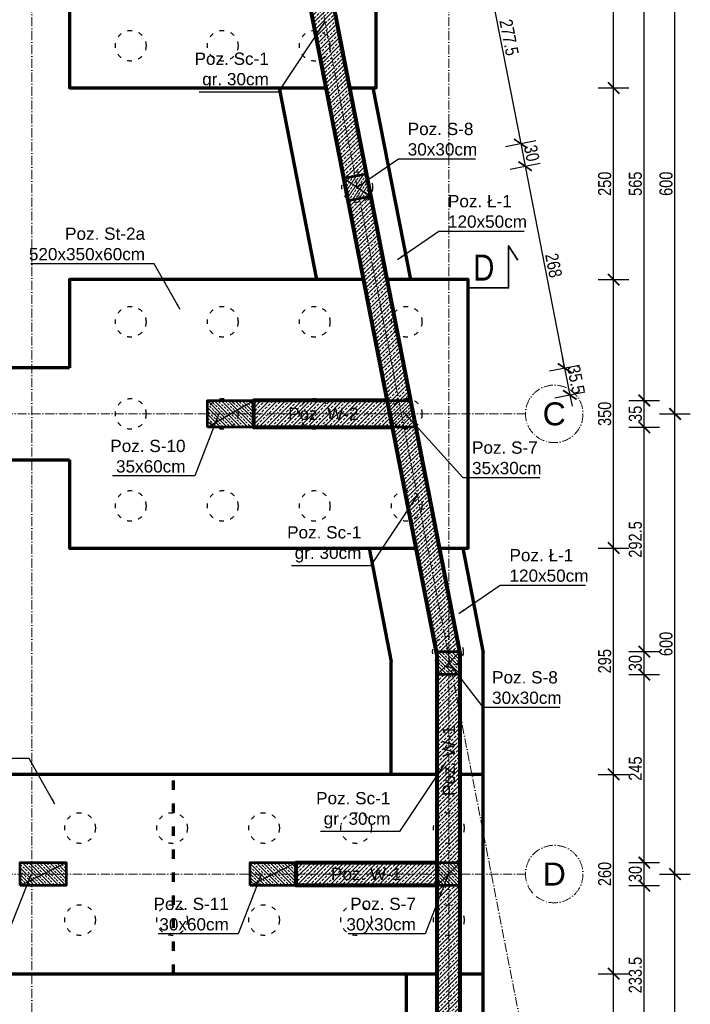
# Model space of a CAD drawing. Header units: inches. Extents: x 201967 to 338763, y -32705 to 30884.
# Tile 197 of 236: x 321531 to 322406, y 14231 to 15515. Entities that reach past the tile are written whole.
import ezdxf
from ezdxf.enums import TextEntityAlignment as Align

# ---------------------------------------------------------------- set-up
doc = ezdxf.new("R2010")
doc.units = ezdxf.units.IN
doc.header["$MEASUREMENT"] = 0
doc.linetypes.add('ACAD_ISO03W100', pattern=[30, 12, -18])
doc.linetypes.add('ACAD_ISO10W100', pattern=[18, 12, -3, 0, -3])
for name, color, linetype, lineweight in [('01 a KONSTRUKCJA żelbet', 94, 'Continuous', 80), ('01 a1 KONSTRUKCJA żelebet', 200, 'Continuous', 53), ('01 c KONSTRUKCJA ławy', 45, 'Continuous', 70), ('01h2 KONSTRUKCJA pozycje belki', 254, 'Continuous', 13), ('01h3 KONSTRUKCJA pozycje słupy', 252, 'Continuous', 13), ('11 OSIE ściany', 2, 'ACAD_ISO10W100', 5), ('20 KRESKOWANIE ścian', 63, 'Continuous', 5), ('90 WYMIAR', 155, 'Continuous', 9), ('91 PRZEKROJE', 7, 'Continuous', 35), ('pale', 1, 'Continuous', 30)]:
    doc.layers.add(name, color=color, linetype=linetype, lineweight=lineweight)
doc.styles.add('100 arial', font='arial.ttf', dxfattribs={"width": 0.8, "height": 17})
doc.styles.add('arialcce', font='arial.ttf')
doc.styles.add('OPIS', font='arial.ttf')
doc.styles.add('RomanS', font='romans.shx')
doc.dimstyles.new('100', dxfattribs={"dimscale": 10, "dimtxt": 17, "dimasz": 1.5, "dimexe": 2, "dimexo": 2, "dimgap": 0.3, "dimtad": 1, "dimdec": 1, "dimrnd": 0.5, "dimdsep": 46, "dimtxsty": '100 arial', "dimblk": 'ARCHTICK', "dimcen": 10, "dimclrd": 256, "dimclre": 256, "dimclrt": 256, "dimadec": 0, "dimazin": 0, "dimtfac": 1, "dimtdec": 1, "dimtix": 1, "dimtmove": 1, "dimatfit": 3, "dimfxl": 2, "dimfxlon": 1, "dimtolj": 1, "dimarcsym": 0})
doc.dimstyles.new('DIM100txt12', dxfattribs={"dimtxt": 12, "dimasz": 1.05, "dimexe": 0, "dimexo": 8, "dimgap": 4, "dimtad": 1, "dimdec": 7, "dimrnd": 0.5, "dimdsep": 46, "dimtxsty": 'RomanS', "dimblk1": 'DIM', "dimblk2": 'DIM', "dimsah": 1, "dimcen": 0.09, "dimse1": 1, "dimse2": 1, "dimclrt": 256, "dimadec": 1, "dimazin": 0, "dimtfac": 1, "dimtdec": 7, "dimtix": 1, "dimtofl": 0, "dimtmove": 2, "dimatfit": 3, "dimfxl": 1, "dimtolj": 1, "dimtzin": 0, "dimarcsym": 0})
pattern_1 = [(45, (0, -25), (-4.490128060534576, 4.490128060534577), []), (45, (4.490130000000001, -25), (-4.490128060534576, 4.490128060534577), [3.175, -1.5875])]
pattern_2 = [(45, (0, 0), (-5.303300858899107, 5.303300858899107), []), (45, (5.30330085, 0), (-5.303300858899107, 5.303300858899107), [3.75, -1.875])]
pattern_3 = [(45, (0, 0), (-5.303300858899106, 5.303300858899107), []), (45, (5.30330085, 0), (-5.303300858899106, 5.303300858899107), [3.75, -1.875])]

# ---------------------------------------------------------------- blocks, each defined once
blk = doc.blocks.new('1 osie 2 część BPPZ')
at = {"layer": '11 OSIE ściany'}
for p, q in [((575, -2740), (575, 100)), ((803.0808856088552, 100), (1219, -2027.504016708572)), ((1119, -2740), (1119, 100)), ((-95.33901275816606, -1200), (1219, -1200)), ((-95.33901275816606, -1800), (1219, -1800))]:
    blk.add_line(p, q, dxfattribs=at)
for centre in [(1256.5, -1200), (1256.5, -1800)]:
    blk.add_circle(centre, 37.5, dxfattribs=at)
at = {"layer": '11 OSIE ściany', "style": 'arialcce'}
for s, p in [('C', (1256.5, -1200)), ('D', (1256.5, -1800))]:
    blk.add_text(s, height=30, dxfattribs=at).set_placement(p, align=Align.MIDDLE_CENTER)
blk = doc.blocks.new('1 przekroje jagielońska')
at = {"layer": '91 PRZEKROJE'}
blk.add_lwpolyline([(22.88959353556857, -1035.853112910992), (77.88959353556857, -1035.853112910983), (77.88959353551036, -980.8531129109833), (90.19175042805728, -999.6940097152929)], dxfattribs=at)
at = {"layer": '91 PRZEKROJE', "color": 2, "insert": (31.94316486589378, -992.3000937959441), "char_height": 34, "attachment_point": 1, "style": '100 arial'}
blk.add_mtext_dynamic_manual_height_columns('D', width=64.0781552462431, gutter_width=85, heights=[0], dxfattribs=at)
blk = doc.blocks.new('DIM')
for p, q in [((7.275957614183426e-12, -13.00000000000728), (7.275957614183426e-12, 12.99999999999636)), ((8.000000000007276, -7.275957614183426e-12), (-7.999999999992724, -7.275957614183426e-12))]:
    blk.add_line(p, q)
at = {"const_width": 1.714285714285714}
blk.add_lwpolyline([(5.714285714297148, 5.714285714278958), (-5.71428571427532, -5.71428571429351)], dxfattribs=at)
blk = doc.blocks.new('*U1121')
at = {"lineweight": 5, "ltscale": 0.25}
h = blk.add_hatch(dxfattribs=at)
h.set_pattern_fill('ANSI33', color=5, style=0)
h.set_pattern_definition(pattern_1)
h.paths.add_polyline_path([(0, 0), (-7.105427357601e-16, -30), (30, -30), (30, 0)])
blk.add_lwpolyline([(0, 0), (-7.105427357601e-16, -30), (30, -30), (30, 0)], close=True)
at = {"layer": 'Defpoints'}
blk.add_line((0, 0), (30, -30), dxfattribs=at)
blk = doc.blocks.new('*U1148')
at = {"lineweight": 5, "ltscale": 0.25}
h = blk.add_hatch(dxfattribs=at)
h.set_pattern_fill('ANSI33', color=5, style=0)
h.set_pattern_definition(pattern_1)
h.paths.add_polyline_path([(0, 0), (-7.105427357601e-16, -30), (60, -30), (60, 0)])
blk.add_lwpolyline([(0, 0), (-7.105427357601e-16, -30), (60, -30), (60, 0)], close=True)
at = {"layer": 'Defpoints'}
blk.add_line((0, 0), (60, -30), dxfattribs=at)
blk = doc.blocks.new('*U1147')
at = {"lineweight": 5, "ltscale": 0.25}
h = blk.add_hatch(dxfattribs=at)
h.set_pattern_fill('ANSI33', color=5, style=0)
h.set_pattern_definition(pattern_1)
h.paths.add_polyline_path([(0, 0), (-1.421085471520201e-15, -35), (60, -35), (60, 0)])
blk.add_lwpolyline([(0, 0), (-1.421085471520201e-15, -35), (60, -35), (60, 0)], close=True)
at = {"layer": 'Defpoints'}
blk.add_line((0, 0), (60, -35), dxfattribs=at)
blk = doc.blocks.new('_ARCHTICK')
at = {"color": 0, "linetype": 'ByBlock', "const_width": 0.15}
blk.add_lwpolyline([(-0.5, -0.5), (0.5, 0.5)], dxfattribs=at)
blk = doc.blocks.new('*D1262')
at = {"layer": '90 WYMIAR', "lineweight": -2, "transparency": 16777216}
for p, q in [((322365.5205435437, 14400.64807306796), (322405.5205435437, 14400.64807306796)), ((322385.5205435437, 13560.64807306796), (322385.5205435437, 14400.64807306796)), ((322365.5205435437, 13560.64807306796), (322405.5205435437, 13560.64807306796))]:
    blk.add_line(p, q, dxfattribs=at)
at = {"layer": 'Defpoints', "color": 0, "transparency": 16777216}
for p in [(322190.5205435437, 14400.64807306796), (322385.5205435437, 14400.64807306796), (322190.5205435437, 13560.64807306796)]:
    blk.add_point(p, dxfattribs=at)
at = {"layer": '90 WYMIAR', "lineweight": -2, "transparency": 16777216, "xscale": 15, "yscale": 15, "zscale": 15}
for p, rotation in [((322385.5205435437, 14400.64807306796), 90), ((322385.5205435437, 13560.64807306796), 270)]:
    blk.add_blockref('_ARCHTICK', p, dxfattribs=dict(at, rotation=rotation))
at = {"layer": '90 WYMIAR', "transparency": 16777216, "insert": (322373.8408027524, 13980.64807306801), "char_height": 17, "attachment_point": 5, "rotation": 90, "style": '100 arial'}
blk.add_mtext('\\A1;840', dxfattribs=at)
blk = doc.blocks.new('*D1263')
at = {"layer": '90 WYMIAR', "lineweight": -2, "transparency": 16777216}
for p, q in [((322365.5205435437, 15000.64807306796), (322405.5205435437, 15000.64807306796)), ((322385.5205435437, 14400.64807306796), (322385.5205435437, 15000.64807306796)), ((322365.5205435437, 14400.64807306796), (322405.5205435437, 14400.64807306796))]:
    blk.add_line(p, q, dxfattribs=at)
at = {"layer": 'Defpoints', "color": 0, "transparency": 16777216}
for p in [(322190.5205435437, 15000.64807306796), (322385.5205435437, 15000.64807306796), (322190.5205435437, 14400.64807306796)]:
    blk.add_point(p, dxfattribs=at)
at = {"layer": '90 WYMIAR', "lineweight": -2, "transparency": 16777216, "xscale": 15, "yscale": 15, "zscale": 15}
for p, rotation in [((322385.5205435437, 15000.64807306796), 90), ((322385.5205435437, 14400.64807306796), 270)]:
    blk.add_blockref('_ARCHTICK', p, dxfattribs=dict(at, rotation=rotation))
at = {"layer": '90 WYMIAR', "transparency": 16777216, "insert": (322373.8408027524, 14700.64807306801), "char_height": 17, "attachment_point": 5, "rotation": 90, "style": '100 arial'}
blk.add_mtext('\\A1;600', dxfattribs=at)
blk = doc.blocks.new('*D1264')
at = {"layer": '90 WYMIAR', "lineweight": -2, "transparency": 16777216}
for p, q in [((322365.5205435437, 15600.64807306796), (322405.5205435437, 15600.64807306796)), ((322385.5205435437, 15000.64807306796), (322385.5205435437, 15600.64807306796)), ((322365.5205435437, 15000.64807306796), (322405.5205435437, 15000.64807306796))]:
    blk.add_line(p, q, dxfattribs=at)
at = {"layer": 'Defpoints', "color": 0, "transparency": 16777216}
for p in [(322190.5205435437, 15600.64807306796), (322385.5205435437, 15600.64807306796), (322190.5205435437, 15000.64807306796)]:
    blk.add_point(p, dxfattribs=at)
at = {"layer": '90 WYMIAR', "lineweight": -2, "transparency": 16777216, "xscale": 15, "yscale": 15, "zscale": 15}
for p, rotation in [((322385.5205435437, 15600.64807306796), 90), ((322385.5205435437, 15000.64807306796), 270)]:
    blk.add_blockref('_ARCHTICK', p, dxfattribs=dict(at, rotation=rotation))
at = {"layer": '90 WYMIAR', "transparency": 16777216, "insert": (322373.8408027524, 15300.64807306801), "char_height": 17, "attachment_point": 5, "rotation": 90, "style": '100 arial'}
blk.add_mtext('\\A1;600', dxfattribs=at)
blk = doc.blocks.new('*D1247')
at = {"layer": '90 WYMIAR', "lineweight": -2, "transparency": 16777216}
for p, q in [((322325.5205435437, 14385.64807306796), (322365.5205435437, 14385.64807306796)), ((322345.5205435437, 14152.21497562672), (322345.5205435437, 14385.64807306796)), ((322325.5205435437, 14152.21497562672), (322365.5205435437, 14152.21497562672))]:
    blk.add_line(p, q, dxfattribs=at)
at = {"layer": 'Defpoints', "color": 0, "transparency": 16777216}
for p in [(322090.5205435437, 14385.64807306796), (322345.5205435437, 14385.64807306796), (322090.5205435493, 14152.21497562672)]:
    blk.add_point(p, dxfattribs=at)
at = {"layer": '90 WYMIAR', "lineweight": -2, "transparency": 16777216, "xscale": 15, "yscale": 15, "zscale": 15}
for p, rotation in [((322345.5205435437, 14385.64807306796), 90), ((322345.5205435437, 14152.21497562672), 270)]:
    blk.add_blockref('_ARCHTICK', p, dxfattribs=dict(at, rotation=rotation))
at = {"layer": '90 WYMIAR', "transparency": 16777216, "insert": (322333.8350046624, 14268.93152434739), "char_height": 17, "attachment_point": 5, "rotation": 90, "style": '100 arial'}
blk.add_mtext('\\A1;233.5', dxfattribs=at)
blk = doc.blocks.new('*D1248')
at = {"layer": '90 WYMIAR', "lineweight": -2, "transparency": 16777216}
for p, q in [((322325.5205435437, 14415.64807306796), (322365.5205435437, 14415.64807306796)), ((322345.5205435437, 14385.64807306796), (322345.5205435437, 14415.64807306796)), ((322325.5205435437, 14385.64807306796), (322365.5205435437, 14385.64807306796))]:
    blk.add_line(p, q, dxfattribs=at)
at = {"layer": 'Defpoints', "color": 0, "transparency": 16777216}
for p in [(322090.5205435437, 14415.64807306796), (322345.5205435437, 14415.64807306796), (322090.5205435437, 14385.64807306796)]:
    blk.add_point(p, dxfattribs=at)
at = {"layer": '90 WYMIAR', "lineweight": -2, "transparency": 16777216, "xscale": 15, "yscale": 15, "zscale": 15}
for p, rotation in [((322345.5205435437, 14415.64807306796), 90), ((322345.5205435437, 14385.64807306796), 270)]:
    blk.add_blockref('_ARCHTICK', p, dxfattribs=dict(at, rotation=rotation))
at = {"layer": '90 WYMIAR', "transparency": 16777216, "insert": (322333.8350046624, 14400.64807306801), "char_height": 17, "attachment_point": 5, "rotation": 90, "style": '100 arial'}
blk.add_mtext('\\A1;30', dxfattribs=at)
blk = doc.blocks.new('*D1252')
at = {"layer": '90 WYMIAR', "lineweight": -2, "transparency": 16777216}
for p, q in [((322325.5205435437, 14660.64807306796), (322365.5205435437, 14660.64807306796)), ((322345.5205435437, 14415.64807306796), (322345.5205435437, 14660.64807306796)), ((322325.5205435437, 14415.64807306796), (322365.5205435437, 14415.64807306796))]:
    blk.add_line(p, q, dxfattribs=at)
at = {"layer": 'Defpoints', "color": 0, "transparency": 16777216}
for p in [(322090.5205435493, 14660.64807306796), (322345.5205435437, 14660.64807306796), (322090.5205435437, 14415.64807306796)]:
    blk.add_point(p, dxfattribs=at)
at = {"layer": '90 WYMIAR', "lineweight": -2, "transparency": 16777216, "xscale": 15, "yscale": 15, "zscale": 15}
for p, rotation in [((322345.5205435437, 14660.64807306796), 90), ((322345.5205435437, 14415.64807306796), 270)]:
    blk.add_blockref('_ARCHTICK', p, dxfattribs=dict(at, rotation=rotation))
at = {"layer": '90 WYMIAR', "transparency": 16777216, "insert": (322333.8408027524, 14538.14807306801), "char_height": 17, "attachment_point": 5, "rotation": 90, "style": '100 arial'}
blk.add_mtext('\\A1;245', dxfattribs=at)
blk = doc.blocks.new('*D1253')
at = {"layer": '90 WYMIAR', "lineweight": -2, "transparency": 16777216}
for p, q in [((322325.5205435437, 14690.64807306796), (322365.5205435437, 14690.64807306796)), ((322345.5205435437, 14660.64807306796), (322345.5205435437, 14690.64807306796)), ((322325.5205435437, 14660.64807306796), (322365.5205435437, 14660.64807306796))]:
    blk.add_line(p, q, dxfattribs=at)
at = {"layer": 'Defpoints', "color": 0, "transparency": 16777216}
for p in [(322090.5205435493, 14690.64807306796), (322345.5205435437, 14690.64807306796), (322090.5205435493, 14660.64807306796)]:
    blk.add_point(p, dxfattribs=at)
at = {"layer": '90 WYMIAR', "lineweight": -2, "transparency": 16777216, "xscale": 15, "yscale": 15, "zscale": 15}
for p, rotation in [((322345.5205435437, 14690.64807306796), 90), ((322345.5205435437, 14660.64807306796), 270)]:
    blk.add_blockref('_ARCHTICK', p, dxfattribs=dict(at, rotation=rotation))
at = {"layer": '90 WYMIAR', "transparency": 16777216, "insert": (322333.8350046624, 14675.64807306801), "char_height": 17, "attachment_point": 5, "rotation": 90, "style": '100 arial'}
blk.add_mtext('\\A1;30', dxfattribs=at)
blk = doc.blocks.new('*D1254')
at = {"layer": '90 WYMIAR', "lineweight": -2, "transparency": 16777216}
for p, q in [((322325.5205435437, 14983.14807306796), (322365.5205435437, 14983.14807306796)), ((322345.5205435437, 14690.64807306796), (322345.5205435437, 14983.14807306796)), ((322325.5205435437, 14690.64807306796), (322365.5205435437, 14690.64807306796))]:
    blk.add_line(p, q, dxfattribs=at)
at = {"layer": 'Defpoints', "color": 0, "transparency": 16777216}
for p in [(322032.1677739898, 14983.14807306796), (322345.5205435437, 14983.14807306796), (322090.5205435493, 14690.64807306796)]:
    blk.add_point(p, dxfattribs=at)
at = {"layer": '90 WYMIAR', "lineweight": -2, "transparency": 16777216, "xscale": 15, "yscale": 15, "zscale": 15}
for p, rotation in [((322345.5205435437, 14983.14807306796), 90), ((322345.5205435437, 14690.64807306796), 270)]:
    blk.add_blockref('_ARCHTICK', p, dxfattribs=dict(at, rotation=rotation))
at = {"layer": '90 WYMIAR', "transparency": 16777216, "insert": (322333.8408027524, 14836.89807306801), "char_height": 17, "attachment_point": 5, "rotation": 90, "style": '100 arial'}
blk.add_mtext('\\A1;292.5', dxfattribs=at)
blk = doc.blocks.new('*D1255')
at = {"layer": '90 WYMIAR', "lineweight": -2, "transparency": 16777216}
for p, q in [((322325.5205435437, 15018.14807306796), (322365.5205435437, 15018.14807306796)), ((322345.5205435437, 14983.14807306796), (322345.5205435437, 15018.14807306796)), ((322325.5205435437, 14983.14807306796), (322365.5205435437, 14983.14807306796))]:
    blk.add_line(p, q, dxfattribs=at)
at = {"layer": 'Defpoints', "color": 0, "transparency": 16777216}
for p in [(322025.3254042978, 15018.14807306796), (322345.5205435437, 15018.14807306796), (322032.1677739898, 14983.14807306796)]:
    blk.add_point(p, dxfattribs=at)
at = {"layer": '90 WYMIAR', "lineweight": -2, "transparency": 16777216, "xscale": 15, "yscale": 15, "zscale": 15}
for p, rotation in [((322345.5205435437, 15018.14807306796), 90), ((322345.5205435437, 14983.14807306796), 270)]:
    blk.add_blockref('_ARCHTICK', p, dxfattribs=dict(at, rotation=rotation))
at = {"layer": '90 WYMIAR', "transparency": 16777216, "insert": (322333.8350046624, 15000.64807306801), "char_height": 17, "attachment_point": 5, "rotation": 90, "style": '100 arial'}
blk.add_mtext('\\A1;35', dxfattribs=at)
blk = doc.blocks.new('*D1256')
at = {"layer": '90 WYMIAR', "lineweight": -2, "transparency": 16777216}
for p, q in [((322325.5205435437, 15583.14807306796), (322365.5205435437, 15583.14807306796)), ((322345.5205435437, 15018.14807306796), (322345.5205435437, 15583.14807306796)), ((322325.5205435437, 15018.14807306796), (322365.5205435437, 15018.14807306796))]:
    blk.add_line(p, q, dxfattribs=at)
at = {"layer": 'Defpoints', "color": 0, "transparency": 16777216}
for p in [(321914.87000784, 15583.14807306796), (322345.5205435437, 15583.14807306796), (322025.3254042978, 15018.14807306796)]:
    blk.add_point(p, dxfattribs=at)
at = {"layer": '90 WYMIAR', "lineweight": -2, "transparency": 16777216, "xscale": 15, "yscale": 15, "zscale": 15}
for p, rotation in [((322345.5205435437, 15583.14807306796), 90), ((322345.5205435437, 15018.14807306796), 270)]:
    blk.add_blockref('_ARCHTICK', p, dxfattribs=dict(at, rotation=rotation))
at = {"layer": '90 WYMIAR', "transparency": 16777216, "insert": (322333.8408027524, 15300.64807306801), "char_height": 17, "attachment_point": 5, "rotation": 90, "style": '100 arial'}
blk.add_mtext('\\A1;565', dxfattribs=at)
blk = doc.blocks.new('*D1268')
at = {"layer": '90 WYMIAR', "lineweight": -2, "transparency": 16777216}
for p, q in [((322285.5205435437, 14270.64433876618), (322325.5205435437, 14270.64433876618)), ((322305.5205435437, 13610.64807306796), (322305.5205435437, 14270.64433876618)), ((322285.5205435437, 13610.64807306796), (322325.5205435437, 13610.64807306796))]:
    blk.add_line(p, q, dxfattribs=at)
at = {"layer": 'Defpoints', "color": 0, "transparency": 16777216}
for p in [(322135.5205435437, 14270.64433876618), (322305.5205435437, 14270.64433876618), (322035.5205435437, 13610.64807306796)]:
    blk.add_point(p, dxfattribs=at)
at = {"layer": '90 WYMIAR', "lineweight": -2, "transparency": 16777216, "xscale": 15, "yscale": 15, "zscale": 15}
for p, rotation in [((322305.5205435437, 14270.64433876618), 90), ((322305.5205435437, 13610.64807306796), 270)]:
    blk.add_blockref('_ARCHTICK', p, dxfattribs=dict(at, rotation=rotation))
at = {"layer": '90 WYMIAR', "transparency": 16777216, "insert": (322293.8408027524, 13940.64620591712), "char_height": 17, "attachment_point": 5, "rotation": 90, "style": '100 arial'}
blk.add_mtext('\\A1;660', dxfattribs=at)
blk = doc.blocks.new('*D1269')
at = {"layer": '90 WYMIAR', "lineweight": -2, "transparency": 16777216}
for p, q in [((322285.5205435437, 14530.64433876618), (322325.5205435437, 14530.64433876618)), ((322305.5205435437, 14270.64433876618), (322305.5205435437, 14530.64433876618)), ((322285.5205435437, 14270.64433876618), (322325.5205435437, 14270.64433876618))]:
    blk.add_line(p, q, dxfattribs=at)
at = {"layer": 'Defpoints', "color": 0, "transparency": 16777216}
for p in [(322135.5205435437, 14530.64433876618), (322305.5205435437, 14530.64433876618), (322135.5205435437, 14270.64433876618)]:
    blk.add_point(p, dxfattribs=at)
at = {"layer": '90 WYMIAR', "lineweight": -2, "transparency": 16777216, "xscale": 15, "yscale": 15, "zscale": 15}
for p, rotation in [((322305.5205435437, 14530.64433876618), 90), ((322305.5205435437, 14270.64433876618), 270)]:
    blk.add_blockref('_ARCHTICK', p, dxfattribs=dict(at, rotation=rotation))
at = {"layer": '90 WYMIAR', "transparency": 16777216, "insert": (322293.8408027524, 14400.64433876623), "char_height": 17, "attachment_point": 5, "rotation": 90, "style": '100 arial'}
blk.add_mtext('\\A1;260', dxfattribs=at)
blk = doc.blocks.new('*D1270')
at = {"layer": '90 WYMIAR', "lineweight": -2, "transparency": 16777216}
for p, q in [((322285.5205435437, 14825.64807306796), (322325.5205435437, 14825.64807306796)), ((322305.5205435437, 14530.64433876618), (322305.5205435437, 14825.64807306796)), ((322285.5205435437, 14530.64433876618), (322325.5205435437, 14530.64433876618))]:
    blk.add_line(p, q, dxfattribs=at)
at = {"layer": 'Defpoints', "color": 0, "transparency": 16777216}
for p in [(322115.5458678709, 14825.64807306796), (322305.5205435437, 14825.64807306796), (322135.5205435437, 14530.64433876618)]:
    blk.add_point(p, dxfattribs=at)
at = {"layer": '90 WYMIAR', "lineweight": -2, "transparency": 16777216, "xscale": 15, "yscale": 15, "zscale": 15}
for p, rotation in [((322305.5205435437, 14825.64807306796), 90), ((322305.5205435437, 14530.64433876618), 270)]:
    blk.add_blockref('_ARCHTICK', p, dxfattribs=dict(at, rotation=rotation))
at = {"layer": '90 WYMIAR', "transparency": 16777216, "insert": (322293.8408027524, 14678.14620591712), "char_height": 17, "attachment_point": 5, "rotation": 90, "style": '100 arial'}
blk.add_mtext('\\A1;295', dxfattribs=at)
blk = doc.blocks.new('*D1271')
at = {"layer": '90 WYMIAR', "lineweight": -2, "transparency": 16777216}
for p, q in [((322285.5205435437, 15175.64807306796), (322325.5205435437, 15175.64807306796)), ((322305.5205435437, 14825.64807306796), (322305.5205435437, 15175.64807306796)), ((322285.5205435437, 14825.64807306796), (322325.5205435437, 14825.64807306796))]:
    blk.add_line(p, q, dxfattribs=at)
at = {"layer": 'Defpoints', "color": 0, "transparency": 16777216}
for p in [(322115.5458678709, 15175.64807306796), (322305.5205435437, 15175.64807306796), (322115.5458678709, 14825.64807306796)]:
    blk.add_point(p, dxfattribs=at)
at = {"layer": '90 WYMIAR', "lineweight": -2, "transparency": 16777216, "xscale": 15, "yscale": 15, "zscale": 15}
for p, rotation in [((322305.5205435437, 15175.64807306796), 90), ((322305.5205435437, 14825.64807306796), 270)]:
    blk.add_blockref('_ARCHTICK', p, dxfattribs=dict(at, rotation=rotation))
at = {"layer": '90 WYMIAR', "transparency": 16777216, "insert": (322293.8350046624, 15000.64807306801), "char_height": 17, "attachment_point": 5, "rotation": 90, "style": '100 arial'}
blk.add_mtext('\\A1;350', dxfattribs=at)
blk = doc.blocks.new('*D1272')
at = {"layer": '90 WYMIAR', "lineweight": -2, "transparency": 16777216}
for p, q in [((322285.5205435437, 15425.64807306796), (322325.5205435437, 15425.64807306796)), ((322305.5205435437, 15175.64807306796), (322305.5205435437, 15425.64807306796)), ((322285.5205435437, 15175.64807306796), (322325.5205435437, 15175.64807306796))]:
    blk.add_line(p, q, dxfattribs=at)
at = {"layer": 'Defpoints', "color": 0, "transparency": 16777216}
for p in [(321995.5458678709, 15425.64807306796), (322305.5205435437, 15425.64807306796), (322115.5458678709, 15175.64807306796)]:
    blk.add_point(p, dxfattribs=at)
at = {"layer": '90 WYMIAR', "lineweight": -2, "transparency": 16777216, "xscale": 15, "yscale": 15, "zscale": 15}
for p, rotation in [((322305.5205435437, 15425.64807306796), 90), ((322305.5205435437, 15175.64807306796), 270)]:
    blk.add_blockref('_ARCHTICK', p, dxfattribs=dict(at, rotation=rotation))
at = {"layer": '90 WYMIAR', "transparency": 16777216, "insert": (322293.8408027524, 15300.64807306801), "char_height": 17, "attachment_point": 5, "rotation": 90, "style": '100 arial'}
blk.add_mtext('\\A1;250', dxfattribs=at)
blk = doc.blocks.new('*D1273')
at = {"layer": '90 WYMIAR', "lineweight": -2, "transparency": 16777216}
for p, q in [((322285.5205435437, 15775.64807306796), (322325.5205435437, 15775.64807306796)), ((322305.5205435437, 15425.64807306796), (322305.5205435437, 15775.64807306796)), ((322285.5205435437, 15425.64807306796), (322325.5205435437, 15425.64807306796))]:
    blk.add_line(p, q, dxfattribs=at)
at = {"layer": 'Defpoints', "color": 0, "transparency": 16777216}
for p in [(321995.5458678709, 15775.64807306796), (322305.5205435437, 15775.64807306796), (321995.5458678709, 15425.64807306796)]:
    blk.add_point(p, dxfattribs=at)
at = {"layer": '90 WYMIAR', "lineweight": -2, "transparency": 16777216, "xscale": 15, "yscale": 15, "zscale": 15}
for p, rotation in [((322305.5205435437, 15775.64807306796), 90), ((322305.5205435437, 15425.64807306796), 270)]:
    blk.add_blockref('_ARCHTICK', p, dxfattribs=dict(at, rotation=rotation))
at = {"layer": '90 WYMIAR', "transparency": 16777216, "insert": (322293.8350046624, 15600.64807306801), "char_height": 17, "attachment_point": 5, "rotation": 90, "style": '100 arial'}
blk.add_mtext('\\A1;350', dxfattribs=at)
blk = doc.blocks.new('*D2002')
at = {"layer": '90 WYMIAR', "lineweight": -2, "transparency": 16777216}
for p, q in [((322111.4103899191, 15621.57098602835), (322150.6672489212, 15629.24555580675)), ((322131.0388194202, 15625.40827091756), (322184.2880440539, 15353.02853318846)), ((322164.6596145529, 15349.19124829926), (322203.916473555, 15356.86581807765))]:
    blk.add_line(p, q, dxfattribs=at)
at = {"layer": 'Defpoints', "color": 0, "transparency": 16777216}
for p in [(321914.8700078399, 15583.14807306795), (322184.2880440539, 15353.02853318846), (321968.1192324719, 15310.7683353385)]:
    blk.add_point(p, dxfattribs=at)
at = {"layer": '90 WYMIAR', "lineweight": -2, "transparency": 16777216, "xscale": 15, "yscale": 15, "zscale": 15}
for p, rotation in [((322131.0388194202, 15625.40827091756), 101.0615994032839), ((322184.2880440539, 15353.02853318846), 281.0615994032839)]:
    blk.add_blockref('_ARCHTICK', p, dxfattribs=dict(at, rotation=rotation))
at = {"layer": '90 WYMIAR', "transparency": 16777216, "insert": (322169.1261801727, 15491.45932669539), "char_height": 17, "attachment_point": 5, "rotation": 281.06159940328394, "style": '100 arial'}
blk.add_mtext('\\A1;277.5', dxfattribs=at)
blk = doc.blocks.new('*D2003')
at = {"layer": '90 WYMIAR', "lineweight": -2, "transparency": 16777216}
for p, q in [((322164.6596145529, 15349.19124829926), (322203.916473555, 15356.86581807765)), ((322184.2880440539, 15353.02853318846), (322190.0439713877, 15323.58588893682)), ((322170.4155418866, 15319.74860404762), (322209.6724008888, 15327.42317382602))]:
    blk.add_line(p, q, dxfattribs=at)
at = {"layer": 'Defpoints', "color": 0, "transparency": 16777216}
for p in [(322190.0439713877, 15323.58588893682), (321968.1192324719, 15310.7683353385), (321973.8751598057, 15281.32569108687)]:
    blk.add_point(p, dxfattribs=at)
at = {"layer": '90 WYMIAR', "lineweight": -2, "transparency": 16777216, "xscale": 15, "yscale": 15, "zscale": 15}
for p, rotation in [((322184.2880440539, 15353.02853318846), 101.0615994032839), ((322190.0439713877, 15323.58588893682), 281.0615994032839)]:
    blk.add_blockref('_ARCHTICK', p, dxfattribs=dict(at, rotation=rotation))
at = {"layer": '90 WYMIAR', "transparency": 16777216, "insert": (322198.6344465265, 15340.54924815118), "char_height": 17, "attachment_point": 5, "rotation": 281.06159940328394, "style": '100 arial'}
blk.add_mtext('\\A1;30', dxfattribs=at)
blk = doc.blocks.new('*D2004')
at = {"layer": '90 WYMIAR', "lineweight": -2, "transparency": 16777216}
for p, q in [((322170.4155418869, 15319.74860404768), (322209.6724008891, 15327.42317382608)), ((322190.043971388, 15323.58588893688), (322241.4942158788, 15060.40827091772)), ((322221.8657863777, 15056.57098602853), (322261.1226453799, 15064.24555580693))]:
    blk.add_line(p, q, dxfattribs=at)
at = {"layer": 'Defpoints', "color": 0, "transparency": 16777216}
for p in [(321973.8751598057, 15281.32569108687), (322241.4942158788, 15060.40827091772), (322025.3254042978, 15018.14807306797)]:
    blk.add_point(p, dxfattribs=at)
at = {"layer": '90 WYMIAR', "lineweight": -2, "transparency": 16777216, "xscale": 15, "yscale": 15, "zscale": 15}
for p, rotation in [((322190.043971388, 15323.58588893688), 101.0615994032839), ((322241.4942158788, 15060.40827091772), 281.0615994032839)]:
    blk.add_blockref('_ARCHTICK', p, dxfattribs=dict(at, rotation=rotation))
at = {"layer": '90 WYMIAR', "transparency": 16777216, "insert": (322227.2318420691, 15194.23800456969), "char_height": 17, "attachment_point": 5, "rotation": 281.06159940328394, "style": '100 arial'}
blk.add_mtext('\\A1;268', dxfattribs=at)
blk = doc.blocks.new('*D2000')
at = {"layer": '90 WYMIAR', "lineweight": -2, "transparency": 16777216}
for p, q in [((322241.4942158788, 15060.40827091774), (322238.6162522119, 15075.12959304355)), ((322221.8657863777, 15056.57098602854), (322261.1226453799, 15064.24555580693)), ((322241.4942158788, 15060.40827091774), (322248.3365855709, 15025.40827091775)), ((322228.7081560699, 15021.57098602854), (322267.965015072, 15029.24555580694)), ((322248.3365855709, 15025.40827091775), (322251.2145492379, 15010.68694879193))]:
    blk.add_line(p, q, dxfattribs=at)
at = {"layer": 'Defpoints', "color": 0, "transparency": 16777216}
for p in [(322248.3365855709, 15025.40827091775), (322025.3254042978, 15018.14807306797), (322032.1677739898, 14983.14807306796)]:
    blk.add_point(p, dxfattribs=at)
at = {"layer": '90 WYMIAR', "lineweight": -2, "transparency": 16777216, "xscale": 15, "yscale": 15, "zscale": 15}
for p, rotation in [((322241.4942158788, 15060.40827091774), 281.0615994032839), ((322248.3365855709, 15025.40827091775), 101.0615994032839)]:
    blk.add_blockref('_ARCHTICK', p, dxfattribs=dict(at, rotation=rotation))
at = {"layer": '90 WYMIAR', "transparency": 16777216, "insert": (322256.3838395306, 15045.15030800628), "char_height": 17, "attachment_point": 5, "rotation": 281.06159940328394, "style": '100 arial'}
blk.add_mtext('\\A1;35.5', dxfattribs=at)

msp = doc.modelspace()

# ---------------------------------------------------------------- hatches: boundary and pattern name
at = {"lineweight": 5, "ltscale": 0.25}
h = msp.add_hatch(dxfattribs=at)
h.set_pattern_fill('ANSI33', color=5, style=0)
h.set_pattern_definition([(45, (32741.75213284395, 7497.643594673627), (-4.490128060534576, 4.490128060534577), []), (45, (32746.24226284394, 7497.643594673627), (-4.490128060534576, 4.490128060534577), [3.175, -1.5875])])
h.paths.add_polyline_path([(322047.4517272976, 14983.14807306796), (322016.8838206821, 14983.14807306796), (322010.04145099, 15018.14807306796), (322040.6093576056, 15018.14807306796)])
at = {"layer": '20 KRESKOWANIE ścian'}
h = msp.add_hatch(dxfattribs=at)
h.set_pattern_fill('ANSI33', color=256, scale=30)
h.set_pattern_definition(pattern_2)
h.paths.add_polyline_path([(321930.1539611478, 15583.14807306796), (321899.5860545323, 15583.14807306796), (321953.3979103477, 15307.89037167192), (321982.8405545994, 15313.64629900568)])
h.paths.add_polyline_path([(321988.5964819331, 15284.20365475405), (321959.1538376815, 15278.44772742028), (322010.04145099, 15018.14807306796), (322040.6093576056, 15018.14807306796)])
h = msp.add_hatch(dxfattribs=at)
h.set_pattern_fill('ANSI33', color=256, scale=30)
h.set_pattern_definition(pattern_3)
h.paths.add_polyline_path([(322010.04145099, 15018.14807306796), (321835.5458678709, 15018.14807306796), (321835.5458678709, 14983.14807306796), (322016.8838206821, 14983.14807306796)])
h = msp.add_hatch(dxfattribs=at)
h.set_pattern_fill('ANSI33', color=256, scale=30)
h.set_pattern_definition([(45, (445.9311837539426, 1370.669247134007), (-5.303300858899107, 5.303300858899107), []), (45, (451.2344846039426, 1370.669247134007), (-5.303300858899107, 5.303300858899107), [3.75, -1.875])])
h.paths.add_polyline_path([(322075.5205435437, 14683.21027483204), (322075.5205435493, 14690.64807306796), (322104.6343882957, 14690.64807306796), (322047.4517272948, 14983.14807306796), (322017.4517273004, 14983.14807306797)])
h = msp.add_hatch(dxfattribs=at)
h.set_pattern_fill('ANSI33', color=256, scale=30)
h.set_pattern_definition([(45, (504.0000000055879, 1048.169247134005), (-5.303300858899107, 5.303300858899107), []), (45, (509.303300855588, 1048.169247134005), (-5.303300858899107, 5.303300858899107), [3.75, -1.875])])
h.paths.add_polyline_path([(322105.5205435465, 14660.64807306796), (322075.5205435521, 14660.64807306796), (322075.5205435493, 14415.64807306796), (322105.5205435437, 14415.64807306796)])
h = msp.add_hatch(dxfattribs=at)
h.set_pattern_fill('ANSI33', color=256, scale=30)
h.set_pattern_definition(pattern_3)
h.paths.add_polyline_path([(322075.5205435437, 14415.64433876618), (321891.5205435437, 14415.64433876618), (321891.5205435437, 14385.64433876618), (322075.5205435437, 14385.64433876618)])
h = msp.add_hatch(dxfattribs=at)
h.set_pattern_fill('ANSI33', color=256, scale=30)
h.set_pattern_definition(pattern_2)
h.paths.add_polyline_path([(322105.5205435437, 14385.64433876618), (322075.5205435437, 14385.64433876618), (322075.5205435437, 14152.21497562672), (322105.5205435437, 14152.21497562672)])
h.paths.add_polyline_path([(322105.5205435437, 14122.21497562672), (322075.5205435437, 14122.21497562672), (322075.5205435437, 13813.81732020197), (322105.5205435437, 13813.81732020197)])

# ---------------------------------------------------------------- linework, layer by layer
at = {"layer": '01 a KONSTRUKCJA żelbet'}
for p, q in [((321806.5025659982, 16215.64807306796), (322105.5205435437, 14686.11522332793)), ((321781.7995476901, 16185.64807306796), (322075.5205435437, 14683.21027483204)), ((322075.5205435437, 13575.64807306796), (322075.5205435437, 14683.21027483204)), ((322105.5205435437, 13545.64807306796), (322105.5205435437, 14686.11522332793))]:
    msp.add_line(p, q, dxfattribs=at)
msp.add_lwpolyline([(322010.04145099, 15018.14807306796), (321835.5458678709, 15018.14807306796), (321835.5458678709, 14983.14807306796), (322016.8838206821, 14983.14807306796)], dxfattribs=at)
msp.add_lwpolyline([(322075.5205435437, 14385.64433876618), (321891.5205435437, 14385.64433876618), (321891.5205435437, 14415.64433876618), (322075.5205435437, 14415.64433876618)], close=True, dxfattribs=at)
at = {"layer": '01 a1 KONSTRUKCJA żelebet'}
msp.add_lwpolyline([(322047.4517272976, 14983.14807306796), (322016.8838206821, 14983.14807306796), (322010.04145099, 15018.14807306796), (322040.6093576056, 15018.14807306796)], close=True, dxfattribs=at)
at = {"layer": '01 c KONSTRUKCJA ławy'}
for p, q in [((321869.2409049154, 15425.64807306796), (321918.1149741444, 15175.64807306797)), ((321991.5125313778, 15425.64807306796), (322040.3866006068, 15175.64807306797)), ((321986.5386710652, 14825.64807306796), (322015.5205435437, 14677.40037783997)), ((322108.8102975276, 14825.64807306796), (322135.5205435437, 14689.02017182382)), ((322135.5205435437, 13510.64807306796), (322135.5205435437, 14689.02017182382)), ((322015.5205435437, 14530.64542117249), (322015.5205435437, 14677.40037783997)), ((322035.5205435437, 13610.64807306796), (322035.5205435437, 14270.64542117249))]:
    msp.add_line(p, q, dxfattribs=at)
at = {"layer": '01 c KONSTRUKCJA ławy', "linetype": 'ACAD_ISO03W100'}
msp.add_line((321731.5205435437, 14270.64807306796), (321731.5205435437, 14530.64639415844), dxfattribs=at)
at = {"layer": '01 c KONSTRUKCJA ławy'}
for points in [[(321960.9446247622, 15425.64807306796), (321995.5458678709, 15425.64807306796), (321995.5458678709, 15775.64807306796), (321892.5209278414, 15775.64807306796)], [(321595.5458678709, 15540.64807306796), (321595.5458678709, 15425.64807306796), (321930.3767181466, 15425.64807306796)], [(321979.2507873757, 15175.64807306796), (321595.5458678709, 15175.64807306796), (321595.5458678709, 15060.64807306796)], [(322078.242390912, 14825.64807306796), (322115.5458678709, 14825.64807306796), (322115.5458678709, 15175.64807306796), (322009.8186939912, 15175.64807306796)], [(321595.5458678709, 15060.64807306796), (321216.5205435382, 15060.64807306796)], [(321216.5205435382, 14940.64807306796), (321595.5458678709, 14940.64807306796)], [(321595.5458678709, 14940.64807306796), (321595.5458678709, 14825.64807306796), (322047.6744842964, 14825.64807306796)], [(322075.5205435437, 14530.64464402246), (321405.5205435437, 14530.64807306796), (321405.5205435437, 14460.64807306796)], [(322105.5205435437, 14270.64449139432), (322135.5205435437, 14270.64433876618), (322135.5205435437, 14530.64433876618), (322105.5205435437, 14530.64449139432)], [(321405.5205435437, 14340.64807306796), (321405.5205435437, 14270.64807306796), (322075.5205435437, 14270.64464402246)]]:
    msp.add_lwpolyline(points, dxfattribs=at)
at = {"layer": 'pale', "linetype": 'ACAD_ISO03W100', "ltscale": 0.5}
for centre in [(321675.5458678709, 15480.64807306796), (321795.5458678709, 15480.64807306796), (321915.5458678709, 15480.64807306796), (321970.9971961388, 15296.04701321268), (321675.5458678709, 15120.64807306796), (321795.5458678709, 15120.64807306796), (321915.5458678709, 15120.64807306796), (322035.5458678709, 15120.64807306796), (321675.5458678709, 15000.64807306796), (321795.5458678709, 15000.64807306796), (321915.5458678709, 15000.64807306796), (322035.5458678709, 15000.64807306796), (321675.5458678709, 14880.64807306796), (321795.5458678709, 14880.64807306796), (321915.5458678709, 14880.64807306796), (322035.5458678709, 14880.64807306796), (322089.3504349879, 14690.64807306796), (321609.4803442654, 14460.64433876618), (321729.4803442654, 14460.64433876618), (321849.4803442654, 14460.64433876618), (321969.4803442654, 14460.64433876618), (322090.5205435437, 14460.64433876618), (321609.4803442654, 14340.64433876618), (321729.4803442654, 14340.64433876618), (321849.4803442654, 14340.64433876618), (321969.4803442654, 14340.64433876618), (322090.5205435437, 14340.64433876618)]:
    msp.add_circle(centre, 20, dxfattribs=at)

# ---------------------------------------------------------------- block references
at = {"layer": '01 a1 KONSTRUKCJA żelebet', "xscale": -1}
for name, p, rotation in [('*U1121', (321953.3979103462, 15307.89037167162), 101.0615994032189), ('*U1147', (321775.5458678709, 14983.14807306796), 180), ('*U1121', (322075.5205435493, 14660.64807306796), 180), ('*U1148', (321531.5205435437, 14385.64433876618), 180), ('*U1148', (321831.5205435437, 14385.64433876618), 180), ('*U1121', (322075.5205435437, 14385.64807306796), 180)]:
    msp.add_blockref(name, p, dxfattribs=dict(at, rotation=rotation))
at = {"layer": '11 OSIE ściany'}
msp.add_blockref('1 osie 2 część BPPZ', (320971.5205435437, 16200.64807306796), dxfattribs=at)
at = {"layer": '91 PRZEKROJE'}
msp.add_blockref('1 przekroje jagielońska', (322090.5205435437, 16200.64807306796), dxfattribs=at)

# ---------------------------------------------------------------- texts
at = {"layer": '01h2 KONSTRUKCJA pozycje belki', "char_height": 16, "attachment_point": 5, "style": 'OPIS'}
for s, insert in [('Poz. W-2', (321926.8119350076, 15000.64807306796)), ('Poz. W-1', (321982.7866106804, 14400.64433876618))]:
    msp.add_mtext(s, dxfattribs=dict(at, insert=insert))
at = {"layer": '01h2 KONSTRUKCJA pozycje belki', "insert": (322090.5205435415, 14548.38463900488), "char_height": 16, "attachment_point": 5, "rotation": 89.99999999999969, "style": 'OPIS'}
msp.add_mtext('Poz. W-1', dxfattribs=at)
at = {"layer": '01h3 KONSTRUKCJA pozycje słupy', "char_height": 16, "style": 'OPIS'}
for s, insert, attachment_point in [('Poz. Sc-1\\Pgr. 30cm', (321855.741500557, 15447.95855279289), 6), ('Poz. S-8\\P30x30cm', (322036.9135281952, 15358.71936889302), 4), ('Poz. Ł-1\\P120x50cm', (322089.3954805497, 15264.55237476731), 4), ('Poz. St-2a\\P520x350x60cm', (321694.314802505, 15222.10915264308), 6), ('Poz. S-10\\P35x60cm', (321747.0914288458, 14945.40964588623), 6), ('Poz. S-7\\P35x30cm', (322120.8033090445, 14943.23239060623), 4), ('Poz. Sc-1\\Pgr. 30cm', (321976.4604515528, 14830.45855279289), 6), ('Poz. Ł-1\\P120x50cm', (322169.6420165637, 14802.92447352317), 4), ('Poz. S-8\\P30x30cm', (322146.9525411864, 14643.71929415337), 4), ('Poz. Sc-1\\Pgr. 30cm', (322014.2780354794, 14483.82186774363), 6), ('Poz. S-11\\P30x60cm', (321803.554924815, 14348.30120966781), 6), ('Poz. S-7\\P30x30cm', (322047.554924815, 14348.30120966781), 6)]:
    msp.add_mtext(s, dxfattribs=dict(at, insert=insert, attachment_point=attachment_point))

# ---------------------------------------------------------------- dimensions: what is measured, and where the dimension line sits
at = {"layer": '90 WYMIAR'}
for base, p1, p2, angle, picture, middle in [((322305.5205435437, 15775.64807306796), (321995.5458678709, 15425.64807306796), (321995.5458678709, 15775.64807306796), 90, '*D1273', (322293.8350046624, 15600.64807306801)), ((322184.2880440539, 15353.02853318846), (321914.87000784, 15583.14807306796), (321968.119232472, 15310.7683353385), 101.0615994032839, '*D2002', (322169.1261801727, 15491.45932669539)), ((322385.5205435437, 15600.64807306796), (322190.5205435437, 15000.64807306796), (322190.5205435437, 15600.64807306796), 90, '*D1264', (322373.8408027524, 15300.64807306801)), ((322345.5205435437, 15583.14807306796), (322025.3254042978, 15018.14807306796), (321914.87000784, 15583.14807306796), 90, '*D1256', (322333.8408027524, 15300.64807306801)), ((322305.5205435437, 15425.64807306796), (322115.5458678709, 15175.64807306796), (321995.5458678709, 15425.64807306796), 90, '*D1272', (322293.8408027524, 15300.64807306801)), ((322190.0439713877, 15323.58588893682), (321968.119232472, 15310.7683353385), (321973.8751598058, 15281.32569108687), 101.0615994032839, '*D2003', (322198.6344465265, 15340.54924815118)), ((322241.4942158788, 15060.40827091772), (321973.8751598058, 15281.32569108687), (322025.3254042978, 15018.14807306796), 101.0615994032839, '*D2004', (322227.2318420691, 15194.23800456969)), ((322305.5205435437, 15175.64807306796), (322115.5458678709, 14825.64807306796), (322115.5458678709, 15175.64807306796), 90, '*D1271', (322293.8350046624, 15000.64807306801)), ((322248.3365855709, 15025.40827091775), (322025.3254042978, 15018.14807306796), (322032.1677739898, 14983.14807306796), 101.0615994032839, '*D2000', (322256.3838395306, 15045.15030800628)), ((322345.5205435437, 15018.14807306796), (322032.1677739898, 14983.14807306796), (322025.3254042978, 15018.14807306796), 90, '*D1255', (322333.8350046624, 15000.64807306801)), ((322385.5205435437, 15000.64807306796), (322190.5205435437, 14400.64807306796), (322190.5205435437, 15000.64807306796), 90, '*D1263', (322373.8408027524, 14700.64807306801)), ((322345.5205435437, 14983.14807306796), (322090.5205435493, 14690.64807306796), (322032.1677739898, 14983.14807306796), 90, '*D1254', (322333.8408027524, 14836.89807306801)), ((322305.5205435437, 14825.64807306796), (322135.5205435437, 14530.64433876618), (322115.5458678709, 14825.64807306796), 90, '*D1270', (322293.8408027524, 14678.14620591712)), ((322345.5205435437, 14690.64807306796), (322090.5205435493, 14660.64807306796), (322090.5205435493, 14690.64807306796), 90, '*D1253', (322333.8350046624, 14675.64807306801)), ((322345.5205435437, 14660.64807306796), (322090.5205435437, 14415.64807306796), (322090.5205435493, 14660.64807306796), 90, '*D1252', (322333.8408027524, 14538.14807306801)), ((322305.5205435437, 14530.64433876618), (322135.5205435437, 14270.64433876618), (322135.5205435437, 14530.64433876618), 90, '*D1269', (322293.8408027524, 14400.64433876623)), ((322345.5205435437, 14415.64807306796), (322090.5205435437, 14385.64807306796), (322090.5205435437, 14415.64807306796), 90, '*D1248', (322333.8350046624, 14400.64807306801)), ((322385.5205435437, 14400.64807306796), (322190.5205435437, 13560.64807306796), (322190.5205435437, 14400.64807306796), 90, '*D1262', (322373.8408027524, 13980.64807306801)), ((322345.5205435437, 14385.64807306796), (322090.5205435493, 14152.21497562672), (322090.5205435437, 14385.64807306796), 90, '*D1247', (322333.8350046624, 14268.93152434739)), ((322305.5205435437, 14270.64433876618), (322035.5205435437, 13610.64807306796), (322135.5205435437, 14270.64433876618), 90, '*D1268', (322293.8408027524, 13940.64620591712))]:
    dim = msp.add_linear_dim(base=base, p1=p1, p2=p2, angle=angle, dimstyle='100', dxfattribs=at)
    dim.commit()
    dim.dimension.update_dxf_attribs({"geometry": picture, "text_midpoint": middle})

# ---------------------------------------------------------------- leaders
at = {"layer": '01h3 KONSTRUKCJA pozycje słupy', "annotation_type": 0, "has_hookline": 1}
for points, hookline_direction, text_width in [([(321928.5649842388, 15511.56959894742), (321867.741500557, 15420.10407348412), (321859.741500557, 15420.10407348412)], 1, 91.06684856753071), ([(321970.9971961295, 15296.04701320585), (322024.9135281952, 15333.0749850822), (322032.9135281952, 15333.0749850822)], 0, 88.31650750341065), ([(322023.479148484, 15201.88001908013), (322077.3954805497, 15239.01713147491), (322085.3954805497, 15239.01713147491)], 0, 99.25238744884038), ([(321739.9124919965, 15136.7413581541), (321706.314802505, 15196.46476883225), (321698.314802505, 15196.46476883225)], 1, 149.2278308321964), ([(321790.5458678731, 15000.64807306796), (321759.0914288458, 14919.76526207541), (321751.0914288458, 14919.76526207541)], 1, 95.35607094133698), ([(322031.3299928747, 15003.15180737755), (322108.8033090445, 14917.58800679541), (322116.8033090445, 14917.58800679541)], 0, 88.31650750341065), ([(322049.2839352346, 14894.06959894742), (321988.4604515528, 14802.60407348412), (321980.4604515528, 14802.60407348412)], 1, 91.06684856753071), ([(322103.725684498, 14740.25211783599), (322157.6420165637, 14777.38923023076), (322165.6420165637, 14777.38923023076)], 0, 99.25238744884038), ([(322090.5205435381, 14675.64807306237), (322134.9525411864, 14618.07491034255), (322142.9525411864, 14618.07491034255)], 0, 88.31650750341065), ([(321576.7938374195, 14491.7413581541), (321543.1961479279, 14551.46476883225), (321535.1961479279, 14551.46476883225)], 1, 149.0968622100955), ([(322087.1015191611, 14547.43291389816), (322026.2780354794, 14455.96738843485), (322018.2780354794, 14455.96738843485)], 1, 91.06684856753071), ([(321545.5497731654, 14400.64807306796), (321515.0661045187, 14322.26152777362), (321507.0661045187, 14322.26152777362)], 1, 92.32196452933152), ([(321846.0385934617, 14401.04337115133), (321815.554924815, 14322.65682585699), (321807.554924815, 14322.65682585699)], 1, 92.32196452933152), ([(322090.0385934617, 14401.04337115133), (322059.554924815, 14322.65682585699), (322051.554924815, 14322.65682585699)], 1, 88.31650750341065)]:
    msp.add_leader(points, dimstyle='DIM100txt12', override={"dimasz": 8, "dimgap": 4, "dimtad": 1}, dxfattribs=dict(at, hookline_direction=hookline_direction, text_width=text_width))

doc.saveas('drawing.dxf')
